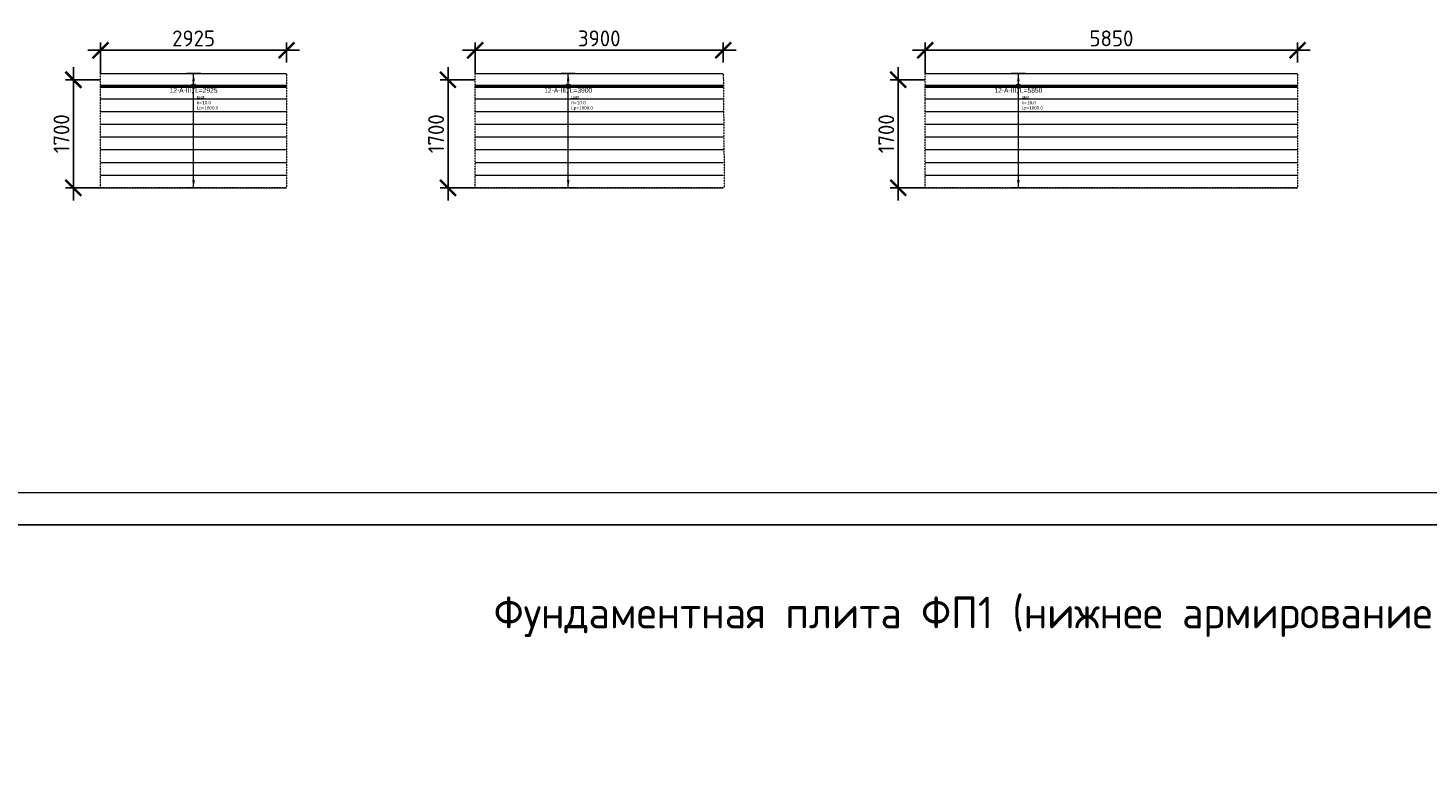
# Model space of a CAD drawing. Header units: millimetres. Extents: x -56135 to 1694203, y -446411 to -23139.
# Tile 103 of 256: x 584916 to 606919, y -102780 to -90949. Entities that reach past the tile are written whole.
import ezdxf
from ezdxf.enums import TextEntityAlignment as Align

# ---------------------------------------------------------------- set-up
doc = ezdxf.new("R2010")
doc.units = ezdxf.units.MM
doc.set_wipeout_variables(frame=1)
doc.linetypes.add('01 Штриховая _4 мм_', pattern=[6, 3.5, -2.5])
doc.linetypes.add('GOST2.303 4', pattern=[7, 5, -2, 0])
for name, color, linetype, lineweight in [('АрмСтер', 2, 'Continuous', 50), ('контур распр. стерхней', 2, 'GOST2.303 4', 20), ('РАЗМЕРЫ', 1, 'Continuous', 9), ('ТОНКИЕ', 7, 'Continuous', 9), ('Узлы', 7, 'Continuous', 0)]:
    doc.layers.add(name, color=color, linetype=linetype, lineweight=lineweight)
doc.layers.add('АрмСтер_атрибуты', color=2, linetype='Continuous', lineweight=0, plot=False)
doc.layers.add('АрмСтер_невид', color=8, linetype='Continuous', lineweight=0, plot=False)
doc.layers.add('ТОЛСТЫЕ_ОСНОВНЫЕ', color=6, linetype='Continuous')
doc.styles.add('GOST-2.304_Type-B', font='GOST_Common.ttf')
doc.styles.get("Standard").update_dxf_attribs({"font": 'arial.ttf'})
doc.styles.add('Аннотативный', font='arial.ttf')
doc.dimstyles.new('СПДС', dxfattribs={"dimscale": 100, "dimtxt": 2.5, "dimasz": 2.5, "dimexe": 1.25, "dimexo": 0, "dimtad": 1, "dimdec": 0, "dimtxsty": 'GOST-2.304_Type-B', "dimblk": 'ARCHTICK', "dimcen": 2.5, "dimdle": 2, "dimadec": 0, "dimazin": 2, "dimtfac": 0.75, "dimtdec": 0, "dimtmove": 1, "dimatfit": 3, "dimfxl": 1, "dimtolj": 1, "dimarcsym": 1})

# ---------------------------------------------------------------- blocks, each defined once
blk = doc.blocks.new('*U13')
at = {"layer": 'АрмСтер_невид', "ltscale": 100}
for p, q in [((-1463, 200), (1462, 200)), ((-1463, -200), (1462, -200)), ((-1463, -400), (1462, -400)), ((-1463, -600), (1462, -600)), ((-1463, -800), (1462, -800)), ((-1463, -1000), (1462, -1000)), ((-1463, -1200), (1462, -1200)), ((-1463, -1400), (1462, -1400)), ((-1463, -1600), (1462, -1600))]:
    blk.add_line(p, q, dxfattribs=at)
at = {"layer": 'РАЗМЕРЫ'}
for p, q in [((112, 200), (-112, 200)), ((112, -1600), (-112, -1600))]:
    blk.add_line(p, q, dxfattribs=at)
at = {"layer": 'РАЗМЕРЫ', "ltscale": 15}
blk.add_line((0, -1600), (0, 200), dxfattribs=at)
at = {"layer": 'РАЗМЕРЫ'}
for points in [[(0, 200), (21, 75), (-21, 75)], [(0, -1600), (21, -1475), (-21, -1475)]]:
    blk.add_solid(points, dxfattribs=at)
at = {"layer": 'АрмСтер_атрибуты', "color": 215, "ltscale": 15, "style": 'Аннотативный'}
for s, p in [('шаг', (51, -194)), ('Lр=', (50, -368)), ('n=', (51, -285))]:
    blk.add_text(s, height=50, dxfattribs=at).set_placement(p)
at = {"layer": 'АрмСтер_атрибуты', "color": 215, "style": 'Аннотативный'}
for tag, p, flags in [('ШАГ', (191, -194), 10), ('КОЛ', (138, -285), 8), ('ШИРИНА', (173, -368), 8)]:
    blk.add_attdef(tag, p, '', height=50, dxfattribs=dict(at, flags=flags))
at = {"layer": 'АрмСтер_атрибуты', "flags": 9}
for tag, p in [('ОБОЗНАЧЕНИЕ', (-1034, -1124)), ('МАССА', (-1034, -1010))]:
    blk.add_attdef(tag, p, '', height=75, dxfattribs=at)
at = {"linetype": 'Continuous', "lineweight": 0}
blk.add_wipeout([(35, 0), (28, 21), (11, 33), (-11, 33), (-28, 21), (-35, 0), (-28, -21), (-11, -33), (11, -33), (28, -21)], dxfattribs=at)
at = {"color": 0, "linetype": 'ByBlock', "lineweight": -2, "ltscale": 100}
blk.add_line((-1463, 0), (1462, 0), dxfattribs=at)
at = {"layer": 'АрмСтер_невид', "ltscale": 100}
blk.add_line((-1463, 0), (1462, 0), dxfattribs=at)
at = {"layer": 'РАЗМЕРЫ'}
blk.add_circle((0, 0), 35, dxfattribs=at)
at = {"layer": 'АрмСтер_атрибуты', "style": 'Аннотативный', "flags": 8}
blk.add_attdef('ПОЗ', (110, 30), '', height=75, dxfattribs=at)
blk.add_attdef('НАИМЕНОВАНИЕ', text='', height=75, dxfattribs=at).set_placement((0, -29), align=Align.TOP_CENTER)
blk = doc.blocks.new('_ArchTick')
at = {"color": 0, "linetype": 'ByBlock', "const_width": 0.15}
blk.add_lwpolyline([(-0.5, -0.5), (0.5, 0.5)], dxfattribs=at)
blk = doc.blocks.new('*D83')
at = {"layer": 'DEFPOINTS', "color": 0, "transparency": 16777216}
for p in [(586055, -91300), (588981, -91490), (586055, -91663)]:
    blk.add_point(p, dxfattribs=at)
at = {"layer": 'РАЗМЕРЫ', "color": 0, "lineweight": -2, "transparency": 16777216}
for p, q in [((589181, -91300), (585855, -91300)), ((586055, -91663), (586055, -91175)), ((588981, -91490), (588981, -91175))]:
    blk.add_line(p, q, dxfattribs=at)
at = {"layer": 'РАЗМЕРЫ', "color": 0, "lineweight": -2, "transparency": 16777216, "xscale": 250, "yscale": 250, "zscale": 250, "rotation": 180}
blk.add_blockref('_ArchTick', (586055, -91300), dxfattribs=at)
at = {"layer": 'РАЗМЕРЫ', "color": 0, "lineweight": -2, "transparency": 16777216, "xscale": 250, "yscale": 250, "zscale": 250}
blk.add_blockref('_ArchTick', (588981, -91300), dxfattribs=at)
at = {"layer": 'РАЗМЕРЫ', "color": 0, "transparency": 16777216, "insert": (587518, -91113), "char_height": 250, "attachment_point": 5, "style": 'GOST-2.304_Type-B'}
blk.add_mtext('\\A1;2925', dxfattribs=at)
blk = doc.blocks.new('*D84')
at = {"layer": 'DEFPOINTS', "color": 0, "transparency": 16777216}
for p in [(586055, -91763), (585629, -93463), (586055, -93463)]:
    blk.add_point(p, dxfattribs=at)
at = {"layer": 'РАЗМЕРЫ', "color": 0, "lineweight": -2, "transparency": 16777216}
for p, q in [((585629, -91563), (585629, -93663)), ((586055, -91763), (585504, -91763)), ((586055, -93463), (585504, -93463))]:
    blk.add_line(p, q, dxfattribs=at)
at = {"layer": 'РАЗМЕРЫ', "color": 0, "lineweight": -2, "transparency": 16777216, "xscale": 250, "yscale": 250, "zscale": 250}
for p, rotation in [((585629, -91763), 90), ((585629, -93463), 270)]:
    blk.add_blockref('_ArchTick', p, dxfattribs=dict(at, rotation=rotation))
at = {"layer": 'РАЗМЕРЫ', "color": 0, "transparency": 16777216, "insert": (585442, -92613), "char_height": 250, "attachment_point": 5, "rotation": 90, "style": 'GOST-2.304_Type-B'}
blk.add_mtext('\\A1;1700', dxfattribs=at)
blk = doc.blocks.new('*U67')
at = {"layer": 'АрмСтер_невид', "ltscale": 100}
for p, q in [((-1463, 200), (2437, 200)), ((-1463, -200), (2437, -200)), ((-1463, -400), (2437, -400)), ((-1463, -600), (2437, -600)), ((-1463, -800), (2437, -800)), ((-1463, -1000), (2437, -1000)), ((-1463, -1200), (2437, -1200)), ((-1463, -1400), (2437, -1400)), ((-1463, -1600), (2437, -1600))]:
    blk.add_line(p, q, dxfattribs=at)
at = {"layer": 'РАЗМЕРЫ'}
for p, q in [((112, 200), (-112, 200)), ((112, -1600), (-112, -1600))]:
    blk.add_line(p, q, dxfattribs=at)
at = {"layer": 'РАЗМЕРЫ', "ltscale": 15}
blk.add_line((0, -1600), (0, 200), dxfattribs=at)
at = {"layer": 'РАЗМЕРЫ'}
for points in [[(0, 200), (21, 75), (-21, 75)], [(0, -1600), (21, -1475), (-21, -1475)]]:
    blk.add_solid(points, dxfattribs=at)
at = {"layer": 'АрмСтер_атрибуты', "color": 215, "ltscale": 15, "style": 'Аннотативный'}
for s, p in [('шаг', (51, -194)), ('Lр=', (50, -368)), ('n=', (51, -285))]:
    blk.add_text(s, height=50, dxfattribs=at).set_placement(p)
at = {"layer": 'АрмСтер_атрибуты', "color": 215, "style": 'Аннотативный'}
for tag, p, flags in [('ШАГ', (191, -194), 10), ('КОЛ', (138, -285), 8), ('ШИРИНА', (173, -368), 8)]:
    blk.add_attdef(tag, p, '', height=50, dxfattribs=dict(at, flags=flags))
at = {"layer": 'АрмСтер_атрибуты', "flags": 9}
for tag, p in [('ОБОЗНАЧЕНИЕ', (-1034, -1124)), ('МАССА', (-1034, -1010))]:
    blk.add_attdef(tag, p, '', height=75, dxfattribs=at)
at = {"linetype": 'Continuous', "lineweight": 0}
blk.add_wipeout([(35, 0), (28, 21), (11, 33), (-11, 33), (-28, 21), (-35, 0), (-28, -21), (-11, -33), (11, -33), (28, -21)], dxfattribs=at)
at = {"color": 0, "linetype": 'ByBlock', "lineweight": -2, "ltscale": 100}
blk.add_line((-1463, 0), (2437, 0), dxfattribs=at)
at = {"layer": 'АрмСтер_невид', "ltscale": 100}
blk.add_line((-1463, 0), (2437, 0), dxfattribs=at)
at = {"layer": 'РАЗМЕРЫ'}
blk.add_circle((0, 0), 35, dxfattribs=at)
at = {"layer": 'АрмСтер_атрибуты', "style": 'Аннотативный', "flags": 8}
blk.add_attdef('ПОЗ', (110, 30), '', height=75, dxfattribs=at)
blk.add_attdef('НАИМЕНОВАНИЕ', text='', height=75, dxfattribs=at).set_placement((0, -29), align=Align.TOP_CENTER)
blk = doc.blocks.new('*D85')
at = {"layer": 'DEFPOINTS', "color": 0, "transparency": 16777216}
for p in [(591943, -91300), (595844, -91490), (591943, -91663)]:
    blk.add_point(p, dxfattribs=at)
at = {"layer": 'РАЗМЕРЫ', "color": 0, "lineweight": -2, "transparency": 16777216}
for p, q in [((596044, -91300), (591743, -91300)), ((591943, -91663), (591943, -91175)), ((595844, -91490), (595844, -91175))]:
    blk.add_line(p, q, dxfattribs=at)
at = {"layer": 'РАЗМЕРЫ', "color": 0, "lineweight": -2, "transparency": 16777216, "xscale": 250, "yscale": 250, "zscale": 250, "rotation": 180}
blk.add_blockref('_ArchTick', (591943, -91300), dxfattribs=at)
at = {"layer": 'РАЗМЕРЫ', "color": 0, "lineweight": -2, "transparency": 16777216, "xscale": 250, "yscale": 250, "zscale": 250}
blk.add_blockref('_ArchTick', (595844, -91300), dxfattribs=at)
at = {"layer": 'РАЗМЕРЫ', "color": 0, "transparency": 16777216, "insert": (593894, -91113), "char_height": 250, "attachment_point": 5, "style": 'GOST-2.304_Type-B'}
blk.add_mtext('\\A1;3900', dxfattribs=at)
blk = doc.blocks.new('*D86')
at = {"layer": 'DEFPOINTS', "color": 0, "transparency": 16777216}
for p in [(591943, -91763), (591517, -93463), (591943, -93463)]:
    blk.add_point(p, dxfattribs=at)
at = {"layer": 'РАЗМЕРЫ', "color": 0, "lineweight": -2, "transparency": 16777216}
for p, q in [((591517, -91563), (591517, -93663)), ((591943, -91763), (591392, -91763)), ((591943, -93463), (591392, -93463))]:
    blk.add_line(p, q, dxfattribs=at)
at = {"layer": 'РАЗМЕРЫ', "color": 0, "lineweight": -2, "transparency": 16777216, "xscale": 250, "yscale": 250, "zscale": 250}
for p, rotation in [((591517, -91763), 90), ((591517, -93463), 270)]:
    blk.add_blockref('_ArchTick', p, dxfattribs=dict(at, rotation=rotation))
at = {"layer": 'РАЗМЕРЫ', "color": 0, "transparency": 16777216, "insert": (591330, -92613), "char_height": 250, "attachment_point": 5, "rotation": 90, "style": 'GOST-2.304_Type-B'}
blk.add_mtext('\\A1;1700', dxfattribs=at)
blk = doc.blocks.new('*U68')
at = {"layer": 'АрмСтер_невид', "ltscale": 100}
for p, q in [((-1463, 200), (4387, 200)), ((-1463, -200), (4387, -200)), ((-1463, -400), (4387, -400)), ((-1463, -600), (4387, -600)), ((-1463, -800), (4387, -800)), ((-1463, -1000), (4387, -1000)), ((-1463, -1200), (4387, -1200)), ((-1463, -1400), (4387, -1400)), ((-1463, -1600), (4387, -1600))]:
    blk.add_line(p, q, dxfattribs=at)
at = {"layer": 'РАЗМЕРЫ'}
for p, q in [((112, 200), (-112, 200)), ((112, -1600), (-112, -1600))]:
    blk.add_line(p, q, dxfattribs=at)
at = {"layer": 'РАЗМЕРЫ', "ltscale": 15}
blk.add_line((0, -1600), (0, 200), dxfattribs=at)
at = {"layer": 'РАЗМЕРЫ'}
for points in [[(0, 200), (21, 75), (-21, 75)], [(0, -1600), (21, -1475), (-21, -1475)]]:
    blk.add_solid(points, dxfattribs=at)
at = {"layer": 'АрмСтер_атрибуты', "color": 215, "ltscale": 15, "style": 'Аннотативный'}
for s, p in [('шаг', (51, -194)), ('Lр=', (50, -368)), ('n=', (51, -285))]:
    blk.add_text(s, height=50, dxfattribs=at).set_placement(p)
at = {"layer": 'АрмСтер_атрибуты', "color": 215, "style": 'Аннотативный'}
for tag, p, flags in [('ШАГ', (191, -194), 10), ('КОЛ', (138, -285), 8), ('ШИРИНА', (173, -368), 8)]:
    blk.add_attdef(tag, p, '', height=50, dxfattribs=dict(at, flags=flags))
at = {"layer": 'АрмСтер_атрибуты', "flags": 9}
for tag, p in [('ОБОЗНАЧЕНИЕ', (-1034, -1124)), ('МАССА', (-1034, -1010))]:
    blk.add_attdef(tag, p, '', height=75, dxfattribs=at)
at = {"linetype": 'Continuous', "lineweight": 0}
blk.add_wipeout([(35, 0), (28, 21), (11, 33), (-11, 33), (-28, 21), (-35, 0), (-28, -21), (-11, -33), (11, -33), (28, -21)], dxfattribs=at)
at = {"color": 0, "linetype": 'ByBlock', "lineweight": -2, "ltscale": 100}
blk.add_line((-1463, 0), (4387, 0), dxfattribs=at)
at = {"layer": 'АрмСтер_невид', "ltscale": 100}
blk.add_line((-1463, 0), (4387, 0), dxfattribs=at)
at = {"layer": 'РАЗМЕРЫ'}
blk.add_circle((0, 0), 35, dxfattribs=at)
at = {"layer": 'АрмСтер_атрибуты', "style": 'Аннотативный', "flags": 8}
blk.add_attdef('ПОЗ', (110, 30), '', height=75, dxfattribs=at)
blk.add_attdef('НАИМЕНОВАНИЕ', text='', height=75, dxfattribs=at).set_placement((0, -29), align=Align.TOP_CENTER)
blk = doc.blocks.new('*D87')
at = {"layer": 'DEFPOINTS', "color": 0, "transparency": 16777216}
for p in [(599019, -91300), (604869, -91490), (599019, -91663)]:
    blk.add_point(p, dxfattribs=at)
at = {"layer": 'РАЗМЕРЫ', "color": 0, "lineweight": -2, "transparency": 16777216}
for p, q in [((605069, -91300), (598819, -91300)), ((599019, -91663), (599019, -91175)), ((604869, -91490), (604869, -91175))]:
    blk.add_line(p, q, dxfattribs=at)
at = {"layer": 'РАЗМЕРЫ', "color": 0, "lineweight": -2, "transparency": 16777216, "xscale": 250, "yscale": 250, "zscale": 250, "rotation": 180}
blk.add_blockref('_ArchTick', (599019, -91300), dxfattribs=at)
at = {"layer": 'РАЗМЕРЫ', "color": 0, "lineweight": -2, "transparency": 16777216, "xscale": 250, "yscale": 250, "zscale": 250}
blk.add_blockref('_ArchTick', (604869, -91300), dxfattribs=at)
at = {"layer": 'РАЗМЕРЫ', "color": 0, "transparency": 16777216, "insert": (601944, -91113), "char_height": 250, "attachment_point": 5, "style": 'GOST-2.304_Type-B'}
blk.add_mtext('\\A1;5850', dxfattribs=at)
blk = doc.blocks.new('*D88')
at = {"layer": 'DEFPOINTS', "color": 0, "transparency": 16777216}
for p in [(599019, -91763), (598592, -93463), (599019, -93463)]:
    blk.add_point(p, dxfattribs=at)
at = {"layer": 'РАЗМЕРЫ', "color": 0, "lineweight": -2, "transparency": 16777216}
for p, q in [((598592, -91563), (598592, -93663)), ((599019, -91763), (598467, -91763)), ((599019, -93463), (598467, -93463))]:
    blk.add_line(p, q, dxfattribs=at)
at = {"layer": 'РАЗМЕРЫ', "color": 0, "lineweight": -2, "transparency": 16777216, "xscale": 250, "yscale": 250, "zscale": 250}
for p, rotation in [((598592, -91763), 90), ((598592, -93463), 270)]:
    blk.add_blockref('_ArchTick', p, dxfattribs=dict(at, rotation=rotation))
at = {"layer": 'РАЗМЕРЫ', "color": 0, "transparency": 16777216, "insert": (598405, -92613), "char_height": 250, "attachment_point": 5, "rotation": 90, "style": 'GOST-2.304_Type-B'}
blk.add_mtext('\\A1;1700', dxfattribs=at)
blk = doc.blocks.new('*U43')
at = {"layer": 'ТОЛСТЫЕ_ОСНОВНЫЕ', "color": 6}
blk.add_lwpolyline([(20, 5), (886, 5), (886, 415), (20, 415)], close=True, dxfattribs=at)
at = {"layer": 'ТОНКИЕ'}
blk.add_lwpolyline([(0, 0), (891, 0), (891, 420), (0, 420)], close=True, dxfattribs=at)

msp = doc.modelspace()

# ---------------------------------------------------------------- linework, layer by layer
at = {"layer": 'контур распр. стерхней', "linetype": '01 Штриховая _4 мм_'}
for points in [[(588980.3, -93463), (586055.3, -93463), (586055.3, -91663), (588980.3, -91663)], [(595859.3, -93463), (591943.5, -93463), (591943.5, -91663), (595843.5, -91663)], [(604868.5, -93463), (599018.5, -93463), (599018.5, -91663), (604868.5, -91663)]]:
    msp.add_lwpolyline(points, close=True, dxfattribs=at)

# ---------------------------------------------------------------- block references
at = {"xscale": 100, "yscale": 100, "zscale": 100}
msp.add_blockref('*U43', (562594.8, -140263.7), dxfattribs=at)

# ---------------------------------------------------------------- texts
at = {"layer": 'Узлы', "color": 80, "linetype": 'Continuous', "lineweight": 0, "style": 'GOST-2.304_Type-B'}
msp.add_text('Фундаментная плита ФП1 (нижнее армирование по Х)', height=500, dxfattribs=at).set_placement((592235.4, -100394.2))

# ---------------------------------------------------------------- next in the draw order: block references
at = {"layer": 'АрмСтер', "ltscale": 15}
ref = msp.add_blockref('*U13', (587517.8, -91863), dxfattribs=at)
ref.add_attrib('НАИМЕНОВАНИЕ', '12-A-III, L=2925', dxfattribs={"layer": 'АрмСтер_атрибуты', "height": 75, "style": 'Аннотативный', "flags": 8}).set_placement((587517.8, -91892.3), align=Align.TOP_CENTER)
ref.add_attrib('КОЛ', '10.0', (587655.9, -92148.1), dxfattribs={"layer": 'АрмСтер_атрибуты', "color": 215, "height": 50, "style": 'Аннотативный', "flags": 8})
ref.add_attrib('ШИРИНА', '1800.0', (587690.7, -92230.8), dxfattribs={"layer": 'АрмСтер_атрибуты', "color": 215, "height": 50, "style": 'Аннотативный', "flags": 8})
ref = msp.add_blockref('*U67', (593406, -91863), dxfattribs=at)
ref.add_attrib('НАИМЕНОВАНИЕ', '12-A-III, L=3900', dxfattribs={"layer": 'АрмСтер_атрибуты', "height": 75, "style": 'Аннотативный', "flags": 8}).set_placement((593406, -91892.3), align=Align.TOP_CENTER)
ref.add_attrib('КОЛ', '10.0', (593544, -92148.1), dxfattribs={"layer": 'АрмСтер_атрибуты', "color": 215, "height": 50, "style": 'Аннотативный', "flags": 8})
ref.add_attrib('ШИРИНА', '1800.0', (593578.9, -92230.8), dxfattribs={"layer": 'АрмСтер_атрибуты', "color": 215, "height": 50, "style": 'Аннотативный', "flags": 8})
ref = msp.add_blockref('*U68', (600481, -91863), dxfattribs=at)
ref.add_attrib('НАИМЕНОВАНИЕ', '12-A-III, L=5850', dxfattribs={"layer": 'АрмСтер_атрибуты', "height": 75, "style": 'Аннотативный', "flags": 8}).set_placement((600481, -91892.3), align=Align.TOP_CENTER)
ref.add_attrib('КОЛ', '10.0', (600619.1, -92148.1), dxfattribs={"layer": 'АрмСтер_атрибуты', "color": 215, "height": 50, "style": 'Аннотативный', "flags": 8})
ref.add_attrib('ШИРИНА', '1800.0', (600653.9, -92230.8), dxfattribs={"layer": 'АрмСтер_атрибуты', "color": 215, "height": 50, "style": 'Аннотативный', "flags": 8})

# ---------------------------------------------------------------- next in the draw order: dimensions: what is measured, and where the dimension line sits
at = {"layer": 'РАЗМЕРЫ'}
for base, p1, p2, picture, middle in [((586055.3, -91300.4), (588980.6, -91490.3), (586055.3, -91663), '*D83', (587518, -91112.9)), ((591943.5, -91300.4), (595843.7, -91490.3), (591943.5, -91663), '*D85', (593893.6, -91112.9)), ((599018.5, -91300.4), (604868.8, -91490.3), (599018.5, -91663), '*D87', (601943.7, -91112.9))]:
    dim = msp.add_linear_dim(base=base, p1=p1, p2=p2, dimstyle='СПДС', dxfattribs=at)
    dim.commit()
    dim.dimension.update_dxf_attribs({"geometry": picture, "text_midpoint": middle})
for base, p1, p2, picture, middle in [((585629.3, -93463), (586055.3, -91762.8), (586055.3, -93463), '*D84', (585441.8, -92612.9)), ((591517.4, -93463), (591943.5, -91762.8), (591943.5, -93463), '*D86', (591329.9, -92612.9)), ((598592.5, -93463), (599018.5, -91762.8), (599018.5, -93463), '*D88', (598405, -92612.9))]:
    dim = msp.add_linear_dim(base=base, p1=p1, p2=p2, angle=90, dimstyle='СПДС', dxfattribs=at)
    dim.commit()
    dim.dimension.update_dxf_attribs({"geometry": picture, "text_midpoint": middle})

doc.saveas('drawing.dxf')
